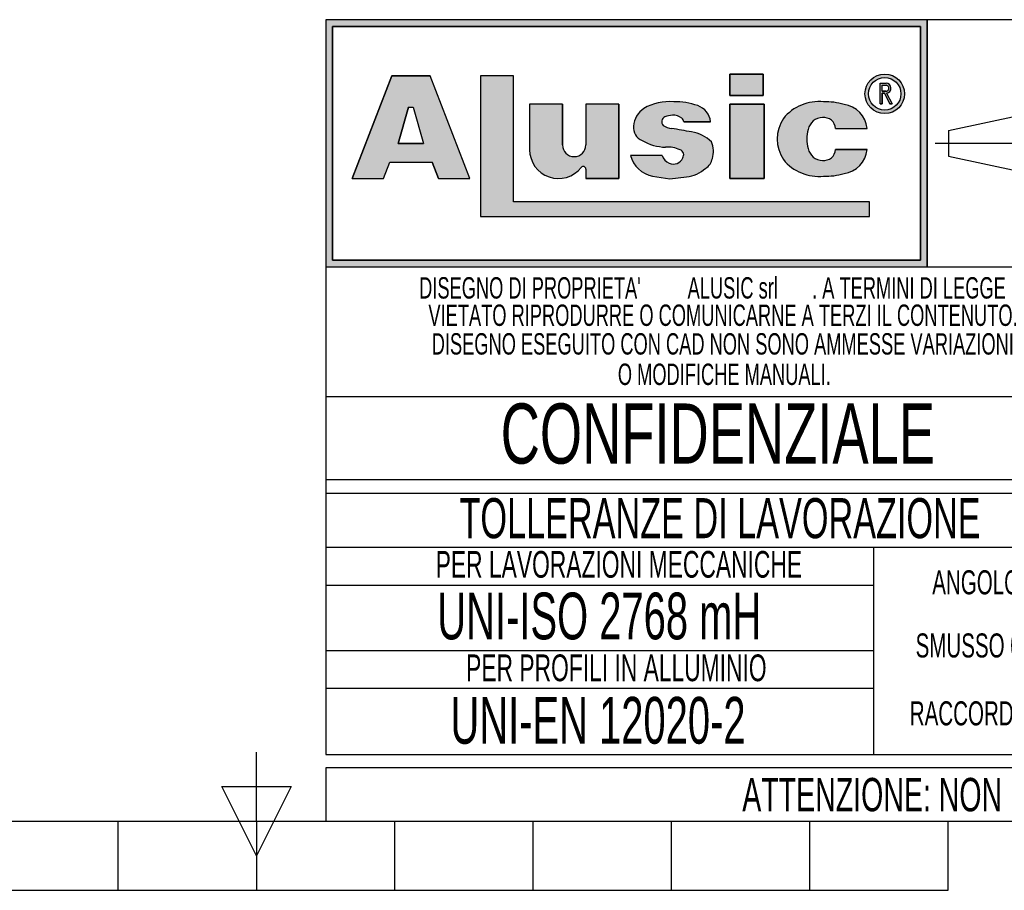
# Model space of a CAD drawing. Header units: millimetres. Extents: x 0 to 420, y 0 to 297.
# Tile 3 of 10: x 192 to 266, y 0 to 65. Entities that reach past the tile are written whole.
import ezdxf
from ezdxf.enums import TextEntityAlignment as Align

# ---------------------------------------------------------------- set-up
doc = ezdxf.new("R2010")
doc.units = ezdxf.units.MM
doc.linetypes.add('CENTERX2', pattern=[20.319999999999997, 12.7, -2.54, 2.54, -2.54])
doc.layers.add('CARTIGLIO', color=140, linetype='Continuous')
doc.styles.add('SLDTEXTSTYLE0', font='TXT', dxfattribs={"width": 0.6382978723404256})
doc.styles.add('SLDTEXTSTYLE1', font='TXT', dxfattribs={"width": 0.675})

# ---------------------------------------------------------------- blocks, each defined once
blk = doc.blocks.new('SW_NOTE_0_1')
at = {"layer": 'CARTIGLIO', "color": 0, "insert": (85.40558510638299, 3.222669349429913), "char_height": 2.5, "attachment_point": 2, "style": 'SLDTEXTSTYLE0'}
blk.add_mtext("ATTENZIONE: NON INTERPRETARE IL DISEGNO. IN CASO DI QUOTE MANCANTI O POCO CHIARE CONSULTARE L'UFFICIO TECNICO", dxfattribs=at)
blk = doc.blocks.new('SW_NOTE_0_14')
at = {"layer": 'CARTIGLIO', "color": 0, "insert": (6.67819148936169, 2.320321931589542), "char_height": 1.8, "attachment_point": 2, "style": 'SLDTEXTSTYLE0'}
blk.add_mtext("ANGOLO ±10'", dxfattribs=at)
blk = doc.blocks.new('SW_NOTE_0_15')
at = {"layer": 'CARTIGLIO', "color": 0, "insert": (23.93617021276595, 3.867203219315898), "char_height": 3, "attachment_point": 2, "style": 'SLDTEXTSTYLE0'}
blk.add_mtext('TOLLERANZE DI LAVORAZIONE', dxfattribs=at)
blk = doc.blocks.new('SW_NOTE_0_16')
at = {"layer": 'CARTIGLIO', "color": 0, "insert": (21.07265624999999, 5.800804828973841), "char_height": 4.500000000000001, "attachment_point": 2, "style": 'SLDTEXTSTYLE1'}
blk.add_mtext('CONFIDENZIALE', dxfattribs=at)
blk = doc.blocks.new('SW_NOTE_0_17')
at = {"layer": 'CARTIGLIO', "color": 0, "insert": (28.04255319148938, 2.062508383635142), "char_height": 1.6, "attachment_point": 2, "style": 'SLDTEXTSTYLE0'}
blk.add_mtext('DISEGNO ESEGUITO CON CAD NON SONO AMMESSE VARIAZIONI', dxfattribs=at)
blk = doc.blocks.new('SW_NOTE_0_18')
at = {"layer": 'CARTIGLIO', "color": 0, "insert": (27.3404255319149, 2.062508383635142), "char_height": 1.6, "attachment_point": 2, "style": 'SLDTEXTSTYLE0'}
blk.add_mtext('VIETATO RIPRODURRE O COMUNICARNE A TERZI IL CONTENUTO.', dxfattribs=at)
blk = doc.blocks.new('SW_NOTE_0_19')
at = {"layer": 'CARTIGLIO', "color": 0, "insert": (7.587765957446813, 2.320321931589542), "char_height": 1.8, "attachment_point": 2, "style": 'SLDTEXTSTYLE0'}
blk.add_mtext('SMUSSO 0.5x45°', dxfattribs=at)
blk = doc.blocks.new('SW_NOTE_0_20')
at = {"layer": 'CARTIGLIO', "color": 0, "insert": (10.40425531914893, 2.062508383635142), "char_height": 1.6, "attachment_point": 2, "style": 'SLDTEXTSTYLE0'}
blk.add_mtext('O MODIFICHE MANUALI.', dxfattribs=at)
blk = doc.blocks.new('SW_NOTE_0_21')
at = {"layer": 'CARTIGLIO', "color": 0, "char_height": 1.6, "attachment_point": 2, "style": 'SLDTEXTSTYLE0'}
for s, insert in [("DISEGNO DI PROPRIETA'", (10.27659574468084, 2.062508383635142)), ('ALUSIC srl', (25.45120500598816, 2.062508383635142)), (". A TERMINI DI LEGGE E'", (39.41078027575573, 2.062508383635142))]:
    blk.add_mtext(s, dxfattribs=dict(at, insert=insert))
blk = doc.blocks.new('SW_NOTE_0_22')
at = {"layer": 'CARTIGLIO', "color": 0, "insert": (8.569148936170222, 2.320321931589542), "char_height": 1.8, "attachment_point": 2, "style": 'SLDTEXTSTYLE0'}
blk.add_mtext('RACCORDO R 0.5', dxfattribs=at)
blk = doc.blocks.new('SW_NOTE_0_23')
at = {"layer": 'CARTIGLIO', "color": 0, "insert": (18.30319148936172, 2.578135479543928), "char_height": 2, "attachment_point": 2, "style": 'SLDTEXTSTYLE0'}
blk.add_mtext('PER LAVORAZIONI MECCANICHE', dxfattribs=at)
blk = doc.blocks.new('SW_NOTE_0_24')
at = {"layer": 'CARTIGLIO', "color": 0, "insert": (15.68484042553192, 4.511737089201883), "char_height": 3.5, "attachment_point": 2, "style": 'SLDTEXTSTYLE0'}
blk.add_mtext('UNI-ISO 2768 mH', dxfattribs=at)
blk = doc.blocks.new('SW_NOTE_0_25')
at = {"layer": 'CARTIGLIO', "color": 0, "insert": (13.85638297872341, 2.578135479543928), "char_height": 2, "attachment_point": 2, "style": 'SLDTEXTSTYLE0'}
blk.add_mtext('PER PROFILI IN ALLUMINIO', dxfattribs=at)
blk = doc.blocks.new('SW_NOTE_0_26')
at = {"layer": 'CARTIGLIO', "color": 0, "insert": (14.05585106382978, 4.511737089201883), "char_height": 3.5, "attachment_point": 2, "style": 'SLDTEXTSTYLE0'}
blk.add_mtext('UNI-EN 12020-2', dxfattribs=at)
blk = doc.blocks.new('Cartiglio ALUSIC')
at = {"layer": 'CARTIGLIO'}
h = blk.add_hatch(color=256, dxfattribs=at)
h.paths.add_polyline_path([(113.971100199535, 149.9990413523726), (113.971100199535, 131.4990413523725), (158.971100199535, 131.4990413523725), (158.971100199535, 149.9990413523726)], flags=0)
h.paths.add_polyline_path([(114.471100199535, 131.9990413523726), (114.471100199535, 149.4990413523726), (158.471100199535, 149.4990413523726), (158.471100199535, 131.9990413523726)], flags=0)
for points in [[(144.2116339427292, 145.9308884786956), (144.2116339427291, 144.3245774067), (146.6985305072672, 144.3245774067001), (146.6985305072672, 145.9308884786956)], [(128.0219401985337, 145.7956943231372), (125.5527056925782, 145.7956943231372), (125.5527056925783, 135.2696801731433), (154.6424359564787, 135.2696801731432), (154.6424359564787, 136.3597302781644), (128.0219401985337, 136.3597302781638)], [(146.7838932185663, 143.6808359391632), (144.2116339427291, 143.6808359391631), (144.2116339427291, 138.1064632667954), (146.7838932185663, 138.1064632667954)]]:
    blk.add_hatch(color=256, dxfattribs=at).paths.add_polyline_path(points, flags=0)
h = blk.add_hatch(color=256, dxfattribs=at)
edge = h.paths.add_edge_path(flags=0)
edge.add_arc((155.7921827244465, 144.4510199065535), 1.479868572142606, 0, 360)
edge = h.paths.add_edge_path(flags=0)
edge.add_arc((155.7921827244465, 144.4510199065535), 1.214864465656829, 0, 360)
h = blk.add_hatch(color=256, dxfattribs=at)
h.paths.add_polyline_path([(118.292263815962, 138.1064632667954), (118.7611454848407, 139.3206628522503), (121.9303757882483, 139.3206628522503), (122.3992574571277, 138.1064632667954), (124.7510688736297, 138.1064632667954), (121.7833115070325, 145.7916640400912), (118.9082097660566, 145.7916640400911), (115.9404523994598, 138.1064632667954)], flags=0)
h.paths.add_polyline_path([(119.3961687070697, 140.7216809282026), (120.1708764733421, 143.4547391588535), (120.5206447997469, 143.4547391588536), (121.2953525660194, 140.721680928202)], flags=0)
h = blk.add_hatch(color=256, dxfattribs=at)
edge = h.paths.add_edge_path(flags=0)
edge.add_arc((155.8903200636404, 144.8676091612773), 0.3723980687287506, 277.1406326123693, 450.0000000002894)
edge.add_line((155.8903200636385, 145.240007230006), (155.450204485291, 145.240007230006))
edge.add_line((155.450204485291, 145.240007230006), (155.450204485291, 143.6880606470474))
edge.add_line((155.450204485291, 143.6880606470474), (155.605611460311, 143.6880606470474))
edge.add_line((155.605611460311, 143.6880606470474), (155.605611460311, 144.4952110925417))
edge.add_line((155.605611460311, 144.4952110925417), (155.764003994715, 144.4952110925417))
edge.add_line((155.764003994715, 144.4952110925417), (156.171212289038, 143.6880606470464))
edge.add_line((156.171212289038, 143.6880606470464), (156.3452765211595, 143.6880606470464))
edge.add_line((156.3452765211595, 143.6880606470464), (155.9366110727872, 144.4980993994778))
edge = h.paths.add_edge_path(flags=0)
edge.add_line((155.6056114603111, 145.0846002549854), (155.8903200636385, 145.0846002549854))
edge.add_arc((155.8903200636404, 144.8676091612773), 0.2169910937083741, -90.00000000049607, 90.00000000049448, ccw=False)
edge.add_line((155.8903200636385, 144.6506180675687), (155.6056114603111, 144.6506180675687))
edge.add_line((155.6056114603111, 144.6506180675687), (155.6056114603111, 145.0846002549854))
h = blk.add_hatch(color=256, dxfattribs=at)
edge = h.paths.add_edge_path(flags=0)
edge.add_arc((132.5578484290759, 140.6186164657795), 0.8721260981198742, 180, 360, ccw=False)
edge.add_line((131.6857223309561, 140.6186164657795), (131.6857223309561, 143.6808359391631))
edge.add_line((131.6857223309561, 143.6808359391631), (129.2243885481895, 143.6808359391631))
edge.add_line((129.2243885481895, 143.6808359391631), (129.2243885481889, 140.2640777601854))
edge.add_arc((131.3820030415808, 140.2640777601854), 2.157614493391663, 180, 321.9680973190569)
edge.add_arc((133.2350345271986, 138.8146685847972), 0.1949400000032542, 3.751097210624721e-10, 141.9680973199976, ccw=False)
edge.add_line((133.4299745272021, 138.8146685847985), (133.4299745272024, 138.106463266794))
edge.add_line((133.4299745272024, 138.106463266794), (135.91068894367, 138.106463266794))
edge.add_line((135.91068894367, 138.106463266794), (135.9106889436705, 143.6808359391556))
edge.add_line((135.9106889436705, 143.6808359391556), (133.4299745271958, 143.6808359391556))
edge.add_line((133.4299745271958, 143.6808359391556), (133.4299745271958, 140.6186164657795))
h = blk.add_hatch(color=256, dxfattribs=at)
edge = h.paths.add_edge_path(flags=0)
edge.add_line((139.7219511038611, 138.0874905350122), (140.9616140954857, 138.2313935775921))
edge.add_arc((140.6251358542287, 140.9172664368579), 2.706867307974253, 277.1406456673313, 311.0032214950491)
edge.add_arc((141.7459062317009, 139.8536948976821), 1.178212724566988, 303.7868133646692, 347.8980612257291)
edge.add_arc((141.0550130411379, 140.1458147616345), 1.920162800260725, 343.6935231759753, 381.4193527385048)
edge.add_arc((140.9170023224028, 138.8528855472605), 2.77207698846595, 46.00269433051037, 81.25096772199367)
edge.add_arc((133.1604335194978, 99.54681763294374), 42.8338661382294, 78.993004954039, 81.01866969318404)
edge.add_arc((140.0875549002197, 143.5111497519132), 1.672976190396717, 238.77709912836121, 261.74465207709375, ccw=False)
edge.add_arc((139.511171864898, 142.3534770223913), 0.3988810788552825, 114.64010585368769, 223.1865854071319, ccw=False)
edge.add_arc((139.9292750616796, 141.471492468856), 1.374925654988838, 90.51660503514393, 115.15343256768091, ccw=False)
edge.add_arc((139.978971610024, 141.8617877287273), 0.986530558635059, 50.69488274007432, 93.60864602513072, ccw=False)
edge.add_arc((140.2656634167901, 142.2302567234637), 0.519939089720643, 14.547573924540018, 49.4198797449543, ccw=False)
edge.add_line((140.7689329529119, 142.3608569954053), (142.7634621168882, 142.3608569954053))
edge.add_arc((141.3534729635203, 142.2214802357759), 1.416861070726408, 5.645321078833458, 71.38339334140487)
edge.add_arc((140.0918708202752, 138.6413140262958), 5.212710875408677, 70.80435731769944, 90.86664277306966)
edge.add_arc((139.6876943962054, 140.01898057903), 3.848224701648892, 85.15036290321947, 119.9120405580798)
edge.add_arc((138.7589405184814, 141.8826763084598), 1.774008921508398, 123.9309471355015, 174.9914571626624)
edge.add_arc((138.007121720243, 141.9227892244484), 1.021881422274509, 173.5516105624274, 249.3813116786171)
edge.add_arc((139.4480837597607, 143.8857829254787), 3.430150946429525, 238.3320469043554, 269.1908231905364)
edge.add_arc((139.5671105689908, 138.3083973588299), 2.154096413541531, 64.99796384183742, 94.45891481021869, ccw=False)
edge.add_arc((140.3551381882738, 139.8813550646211), 0.398545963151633, -35.586121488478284, 72.11412463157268, ccw=False)
edge.add_arc((139.9862171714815, 139.9393420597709), 0.7512299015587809, 245.201083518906, 337.29941344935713, ccw=False)
edge.add_arc((139.934335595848, 140.0154535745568), 0.8024620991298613, 192.5591591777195, 250.8523518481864, ccw=False)
edge.add_line((139.1510748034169, 139.8409601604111), (136.768183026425, 139.8409601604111))
edge.add_arc((138.8654850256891, 140.4022414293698), 2.1711085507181, 194.9824340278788, 258.3364147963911)
edge.add_line((138.4265630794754, 138.2759630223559), (139.7219511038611, 138.0874905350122))
h = blk.add_hatch(color=256, dxfattribs=at)
edge = h.paths.add_edge_path(flags=0)
edge.add_arc((151.1448446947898, 140.5631500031), 1.095489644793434, 191.1589777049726, 269.9285492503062, ccw=False)
edge.add_arc((152.2932291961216, 141.066632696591), 2.335462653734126, 162.1599290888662, 197.8400709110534, ccw=False)
edge.add_arc((151.1448446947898, 141.5701153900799), 1.095489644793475, 90.07145075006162, 168.8410222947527, ccw=False)
edge.add_arc((151.2517282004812, 141.8150308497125), 0.8574339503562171, 2.566657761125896, 97.25285314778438, ccw=False)
edge.add_line((152.108301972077, 141.8534281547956), (154.4848142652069, 141.8534281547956))
edge.add_arc((152.4212904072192, 141.6061501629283), 2.078287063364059, 6.833333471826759, 81.00039250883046)
edge.add_arc((151.336234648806, 138.6914263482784), 5.163706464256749, 74.1517675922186, 91.31975036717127)
edge.add_arc((150.8738064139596, 140.4366829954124), 3.434301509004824, 84.25969198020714, 140.8312604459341)
edge.add_arc((150.5707293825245, 141.0666326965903), 2.817144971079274, 146.8823062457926, 213.1176937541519)
edge.add_arc((150.87380641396, 141.6965823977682), 3.434301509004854, 219.1687395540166, 275.7403080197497)
edge.add_arc((151.3362346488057, 143.4418390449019), 5.163706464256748, 268.6802496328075, 285.8482324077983)
edge.add_arc((152.4212904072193, 140.5271152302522), 2.078287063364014, 278.9996074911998, 353.1666665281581)
edge.add_line((154.4848142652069, 140.2798372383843), (152.1083019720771, 140.2798372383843))
edge.add_arc((151.2517282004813, 140.3182345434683), 0.8574339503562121, 262.7471468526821, 357.4333422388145, ccw=False)
for p, q in [((113.971100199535, 149.9990413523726), (113.971100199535, 131.4990413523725)), ((113.971100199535, 149.9990413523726), (113.971100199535, 94.99904135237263)), ((173.971100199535, 149.9990413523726), (113.971100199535, 149.9990413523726)), ((158.971100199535, 149.9990413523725), (113.971100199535, 149.9990413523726)), ((113.971100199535, 149.9990413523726), (113.971100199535, 131.4990413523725)), ((113.971100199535, 149.9990413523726), (113.971100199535, 115.5498549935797)), ((158.971100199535, 131.4990413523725), (158.971100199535, 149.9990413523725)), ((158.971100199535, 149.9990413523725), (158.971100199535, 131.4990413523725)), ((114.471100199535, 131.9990413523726), (114.471100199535, 149.4990413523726)), ((114.471100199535, 149.4990413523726), (114.471100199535, 131.9990413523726)), ((114.471100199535, 149.4990413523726), (158.471100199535, 149.4990413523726)), ((158.471100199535, 149.4990413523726), (114.471100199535, 149.4990413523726)), ((158.471100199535, 149.4990413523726), (158.471100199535, 131.9990413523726)), ((158.471100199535, 131.9990413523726), (158.471100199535, 149.4990413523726)), ((146.6985305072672, 145.9308884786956), (144.2116339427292, 145.9308884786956)), ((144.2116339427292, 145.9308884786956), (144.2116339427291, 144.3245774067)), ((144.2116339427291, 144.3245774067), (144.2116339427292, 145.9308884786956)), ((144.2116339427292, 145.9308884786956), (146.6985305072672, 145.9308884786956)), ((146.6985305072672, 145.9308884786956), (146.6985305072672, 144.3245774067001)), ((146.6985305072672, 144.3245774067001), (146.6985305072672, 145.9308884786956)), ((118.9082097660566, 145.7916640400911), (115.9404523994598, 138.1064632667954)), ((115.9404523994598, 138.1064632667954), (118.9082097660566, 145.7916640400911)), ((121.7833115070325, 145.7916640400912), (118.9082097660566, 145.7916640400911)), ((118.9082097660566, 145.7916640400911), (121.7833115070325, 145.7916640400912)), ((124.7510688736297, 138.1064632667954), (121.7833115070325, 145.7916640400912)), ((124.7510688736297, 138.1064632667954), (121.7833115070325, 145.7916640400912)), ((128.0219401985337, 145.7956943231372), (125.5527056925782, 145.7956943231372)), ((125.5527056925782, 145.7956943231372), (125.5527056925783, 135.2696801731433)), ((128.0219401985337, 145.7956943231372), (125.5527056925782, 145.7956943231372)), ((125.5527056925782, 145.7956943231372), (125.5527056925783, 135.2696801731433)), ((128.0219401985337, 136.3597302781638), (128.0219401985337, 145.7956943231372)), ((128.0219401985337, 136.3597302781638), (128.0219401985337, 145.7956943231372)), ((155.450204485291, 143.6880606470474), (155.450204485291, 145.240007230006)), ((155.450204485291, 143.6880606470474), (155.450204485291, 145.240007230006)), ((155.450204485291, 145.240007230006), (155.8903200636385, 145.240007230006)), ((155.450204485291, 145.240007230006), (155.8903200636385, 145.240007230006)), ((155.6056114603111, 145.0846002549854), (155.8903200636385, 145.0846002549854)), ((155.6056114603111, 144.6506180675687), (155.6056114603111, 145.0846002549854)), ((155.6056114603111, 144.6506180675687), (155.6056114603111, 145.0846002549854)), ((155.6056114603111, 145.0846002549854), (155.8903200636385, 145.0846002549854)), ((155.6056114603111, 144.6506180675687), (155.8903200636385, 144.6506180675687)), ((155.8903200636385, 144.6506180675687), (155.6056114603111, 144.6506180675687)), ((155.605611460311, 144.4952110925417), (155.605611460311, 143.6880606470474)), ((155.605611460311, 143.6880606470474), (155.605611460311, 144.4952110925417)), ((155.764003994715, 144.4952110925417), (155.605611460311, 144.4952110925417)), ((155.605611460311, 144.4952110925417), (155.764003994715, 144.4952110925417)), ((156.171212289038, 143.6880606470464), (155.764003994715, 144.4952110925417)), ((155.764003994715, 144.4952110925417), (156.171212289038, 143.6880606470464)), ((155.9366110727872, 144.4980993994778), (156.3452765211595, 143.6880606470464)), ((155.9366110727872, 144.4980993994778), (156.3452765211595, 143.6880606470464)), ((129.2243885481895, 143.6808359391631), (129.2243885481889, 140.2640777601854)), ((131.6857223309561, 143.6808359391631), (129.2243885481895, 143.6808359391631)), ((131.6857223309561, 143.6808359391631), (129.2243885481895, 143.6808359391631)), ((129.2243885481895, 143.6808359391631), (129.2243885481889, 140.2640777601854)), ((131.6857223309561, 140.6186164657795), (131.6857223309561, 143.6808359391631)), ((131.6857223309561, 143.6808359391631), (131.6857223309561, 140.6186164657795)), ((135.9106889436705, 143.6808359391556), (133.4299745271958, 143.6808359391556)), ((133.4299745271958, 143.6808359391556), (133.4299745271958, 140.6186164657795)), ((133.4299745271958, 143.6808359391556), (133.4299745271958, 140.6186164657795)), ((135.9106889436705, 143.6808359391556), (133.4299745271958, 143.6808359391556)), ((135.9106889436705, 143.6808359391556), (135.91068894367, 138.106463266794)), ((135.91068894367, 138.106463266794), (135.9106889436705, 143.6808359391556)), ((144.2116339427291, 144.3245774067), (146.6985305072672, 144.3245774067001)), ((146.6985305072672, 144.3245774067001), (144.2116339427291, 144.3245774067)), ((146.7838932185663, 143.6808359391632), (144.2116339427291, 143.6808359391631)), ((144.2116339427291, 143.6808359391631), (144.2116339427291, 138.1064632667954)), ((144.2116339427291, 143.6808359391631), (146.7838932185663, 143.6808359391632)), ((144.2116339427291, 138.1064632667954), (144.2116339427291, 143.6808359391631)), ((146.7838932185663, 138.1064632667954), (146.7838932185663, 143.6808359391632)), ((146.7838932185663, 143.6808359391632), (146.7838932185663, 138.1064632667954)), ((155.450204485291, 143.6880606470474), (155.605611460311, 143.6880606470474)), ((155.605611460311, 143.6880606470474), (155.450204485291, 143.6880606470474)), ((156.171212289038, 143.6880606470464), (156.3452765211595, 143.6880606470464)), ((156.3452765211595, 143.6880606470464), (156.171212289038, 143.6880606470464)), ((119.3961687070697, 140.7216809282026), (120.1708764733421, 143.4547391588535)), ((120.1708764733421, 143.4547391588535), (119.3961687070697, 140.7216809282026)), ((120.1708764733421, 143.4547391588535), (120.5206447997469, 143.4547391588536)), ((120.1708764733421, 143.4547391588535), (120.5206447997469, 143.4547391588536)), ((120.5206447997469, 143.4547391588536), (121.2953525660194, 140.721680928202)), ((120.5206447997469, 143.4547391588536), (121.2953525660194, 140.721680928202)), ((140.7689329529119, 142.3608569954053), (142.7634621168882, 142.3608569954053)), ((142.7634621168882, 142.3608569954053), (140.7689329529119, 142.3608569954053)), ((160.5624374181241, 141.7060810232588), (166.0550106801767, 142.8872795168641)), ((152.108301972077, 141.8534281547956), (154.4848142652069, 141.8534281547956)), ((152.108301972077, 141.8534281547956), (154.4848142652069, 141.8534281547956)), ((160.5624374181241, 141.7060810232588), (160.5624374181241, 139.7920016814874)), ((121.2953525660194, 140.721680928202), (119.3961687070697, 140.7216809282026)), ((119.3961687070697, 140.7216809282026), (121.2953525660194, 140.721680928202)), ((154.4848142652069, 140.2798372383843), (152.1083019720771, 140.2798372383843)), ((152.1083019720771, 140.2798372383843), (154.4848142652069, 140.2798372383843)), ((118.292263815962, 138.1064632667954), (118.7611454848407, 139.3206628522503)), ((118.292263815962, 138.1064632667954), (118.7611454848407, 139.3206628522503)), ((118.7611454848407, 139.3206628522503), (121.9303757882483, 139.3206628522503)), ((118.7611454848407, 139.3206628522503), (121.9303757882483, 139.3206628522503)), ((122.3992574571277, 138.1064632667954), (121.9303757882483, 139.3206628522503)), ((121.9303757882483, 139.3206628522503), (122.3992574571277, 138.1064632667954)), ((139.1510748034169, 139.8409601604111), (136.768183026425, 139.8409601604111)), ((139.1510748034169, 139.8409601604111), (136.768183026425, 139.8409601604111)), ((160.5624374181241, 139.7920016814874), (166.0550106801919, 138.6108031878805)), ((133.4299745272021, 138.8146685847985), (133.4299745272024, 138.106463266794)), ((133.4299745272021, 138.8146685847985), (133.4299745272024, 138.106463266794)), ((115.9404523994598, 138.1064632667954), (118.292263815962, 138.1064632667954)), ((115.9404523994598, 138.1064632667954), (118.292263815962, 138.1064632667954)), ((122.3992574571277, 138.1064632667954), (124.7510688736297, 138.1064632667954)), ((122.3992574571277, 138.1064632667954), (124.7510688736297, 138.1064632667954)), ((133.4299745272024, 138.106463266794), (135.91068894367, 138.106463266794)), ((135.91068894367, 138.106463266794), (133.4299745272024, 138.106463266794)), ((138.4265630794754, 138.2759630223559), (139.7219511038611, 138.0874905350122)), ((138.4265630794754, 138.2759630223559), (139.7219511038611, 138.0874905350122)), ((139.7219511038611, 138.0874905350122), (140.9616140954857, 138.2313935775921)), ((139.7219511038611, 138.0874905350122), (140.9616140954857, 138.2313935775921)), ((144.2116339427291, 138.1064632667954), (146.7838932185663, 138.1064632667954)), ((146.7838932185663, 138.1064632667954), (144.2116339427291, 138.1064632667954)), ((154.6424359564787, 136.3597302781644), (128.0219401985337, 136.3597302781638)), ((154.6424359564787, 136.3597302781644), (128.0219401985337, 136.3597302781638)), ((154.6424359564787, 135.2696801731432), (154.6424359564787, 136.3597302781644)), ((154.6424359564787, 135.2696801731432), (154.6424359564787, 136.3597302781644)), ((125.5527056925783, 135.2696801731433), (154.6424359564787, 135.2696801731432)), ((125.5527056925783, 135.2696801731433), (154.6424359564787, 135.2696801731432)), ((158.471100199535, 131.9990413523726), (114.471100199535, 131.9990413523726)), ((114.471100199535, 131.9990413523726), (158.471100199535, 131.9990413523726)), ((113.971100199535, 131.4990413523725), (158.971100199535, 131.4990413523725)), ((113.971100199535, 131.4990413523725), (173.971100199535, 131.4990413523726)), ((173.971100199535, 121.7636603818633), (113.971100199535, 121.7636603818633)), ((173.971100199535, 115.5498549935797), (113.971100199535, 115.5498549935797)), ((113.971100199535, 114.5498549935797), (173.971100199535, 114.5498549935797)), ((113.971100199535, 114.5498549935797), (113.971100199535, 94.99904135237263)), ((173.9571410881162, 110.4900006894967), (113.9571410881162, 110.4900006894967)), ((154.9806365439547, 94.99904135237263), (154.9806365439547, 110.4900006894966)), ((113.971100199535, 107.6716313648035), (154.9806365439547, 107.6716313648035)), ((154.9806365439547, 102.7445210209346), (113.971100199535, 102.7445210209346)), ((113.9850593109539, 99.96496483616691), (154.9945956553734, 99.96496483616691)), ((113.971100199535, 94.99904135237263), (173.971100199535, 94.99904135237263)), ((313.621100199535, 93.99904135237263), (113.971100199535, 93.99904135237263)), ((113.971100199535, 93.99904135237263), (113.971100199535, 89.99904135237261)), ((113.971100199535, 89.99904135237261), (313.621100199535, 89.99904135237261))]:
    blk.add_line(p, q, dxfattribs=at)
at = {"layer": 'CARTIGLIO', "linetype": 'CENTERX2'}
blk.add_line((159.5584198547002, 140.749041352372), (173.3837805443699, 140.749041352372), dxfattribs=at)
at = {"layer": 'CARTIGLIO', "linetype": 'Continuous'}
blk.add_line((113.9695322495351, 89.99904135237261), (313.621100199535, 89.99904135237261), dxfattribs=at)
at = {"layer": 'CARTIGLIO'}
for radius in [1.479868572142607, 1.479868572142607, 1.214864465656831, 1.214864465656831]:
    blk.add_circle((155.7921827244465, 144.4510199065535), radius, dxfattribs=at)
for centre, radius, start, end in [((155.8903200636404, 144.8676091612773), 0.3723980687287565, 277.1406326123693, 90.00000000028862), ((155.8903200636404, 144.8676091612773), 0.3723980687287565, 277.1406326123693, 90.00000000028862), ((155.8903200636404, 144.8676091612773), 0.2169910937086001, 269.9999999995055, 90.00000000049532), ((155.8903200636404, 144.8676091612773), 0.2169910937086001, 269.9999999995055, 90.00000000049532), ((139.6876943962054, 140.01898057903), 3.848224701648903, 85.15036290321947, 119.9120405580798), ((139.6876943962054, 140.01898057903), 3.848224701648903, 85.15036290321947, 119.9120405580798), ((140.0918708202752, 138.6413140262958), 5.212710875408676, 70.80435731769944, 90.86664277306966), ((140.0918708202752, 138.6413140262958), 5.212710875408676, 70.80435731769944, 90.86664277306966), ((150.8738064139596, 140.4366829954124), 3.434301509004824, 84.25969198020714, 140.8312604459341), ((150.8738064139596, 140.4366829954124), 3.434301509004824, 84.25969198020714, 140.8312604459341), ((151.336234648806, 138.6914263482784), 5.163706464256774, 74.1517675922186, 91.31975036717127), ((151.336234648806, 138.6914263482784), 5.163706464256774, 74.1517675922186, 91.31975036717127), ((152.4212904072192, 141.6061501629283), 2.078287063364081, 6.833333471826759, 81.00039250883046), ((152.4212904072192, 141.6061501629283), 2.078287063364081, 6.833333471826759, 81.00039250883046), ((138.7589405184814, 141.8826763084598), 1.774008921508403, 123.9309471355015, 174.9914571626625), ((138.7589405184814, 141.8826763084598), 1.774008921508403, 123.9309471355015, 174.9914571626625), ((141.3534729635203, 142.2214802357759), 1.416861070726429, 5.645321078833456, 71.38339334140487), ((141.3534729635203, 142.2214802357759), 1.416861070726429, 5.645321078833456, 71.38339334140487), ((139.511171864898, 142.3534770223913), 0.3988810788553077, 114.6401058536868, 223.1865854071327), ((139.511171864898, 142.3534770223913), 0.3988810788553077, 114.6401058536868, 223.1865854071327), ((139.9292750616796, 141.471492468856), 1.374925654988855, 90.51660503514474, 115.1534325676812), ((139.9292750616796, 141.471492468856), 1.374925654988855, 90.51660503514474, 115.1534325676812), ((139.978971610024, 141.8617877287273), 0.9865305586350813, 50.69488274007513, 93.60864602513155), ((139.978971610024, 141.8617877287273), 0.9865305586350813, 50.69488274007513, 93.60864602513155), ((140.2656634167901, 142.2302567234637), 0.5199390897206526, 14.5475739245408, 49.41987974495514), ((140.2656634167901, 142.2302567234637), 0.5199390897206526, 14.5475739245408, 49.41987974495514), ((150.5707293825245, 141.0666326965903), 2.81714497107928, 146.8823062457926, 213.1176937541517), ((150.5707293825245, 141.0666326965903), 2.81714497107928, 146.8823062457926, 213.1176937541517), ((151.1448446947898, 141.5701153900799), 1.095489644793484, 90.07145075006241, 168.8410222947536), ((151.1448446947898, 141.5701153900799), 1.095489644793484, 90.07145075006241, 168.8410222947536), ((151.2517282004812, 141.8150308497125), 0.8574339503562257, 2.566657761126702, 97.25285314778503), ((151.2517282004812, 141.8150308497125), 0.8574339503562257, 2.566657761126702, 97.25285314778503), ((138.007121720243, 141.9227892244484), 1.021881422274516, 173.5516105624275, 249.381311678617), ((138.007121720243, 141.9227892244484), 1.021881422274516, 173.5516105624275, 249.381311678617), ((140.0875549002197, 143.5111497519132), 1.672976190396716, 238.777099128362, 261.7446520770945), ((140.0875549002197, 143.5111497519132), 1.672976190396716, 238.777099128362, 261.7446520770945), ((133.1604335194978, 99.54681763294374), 42.83386613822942, 78.993004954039, 81.01866969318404), ((133.1604335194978, 99.54681763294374), 42.83386613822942, 78.993004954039, 81.01866969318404), ((140.9170023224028, 138.8528855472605), 2.77207698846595, 46.00269433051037, 81.25096772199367), ((140.9170023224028, 138.8528855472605), 2.77207698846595, 46.00269433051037, 81.25096772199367), ((152.2932291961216, 141.066632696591), 2.335462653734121, 162.159929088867, 197.8400709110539), ((152.2932291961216, 141.066632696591), 2.335462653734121, 162.159929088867, 197.8400709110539), ((139.4480837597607, 143.8857829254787), 3.430150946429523, 238.3320469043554, 269.1908231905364), ((139.4480837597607, 143.8857829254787), 3.430150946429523, 238.3320469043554, 269.1908231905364), ((141.0550130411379, 140.1458147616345), 1.920162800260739, 343.6935231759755, 21.41935273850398), ((141.0550130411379, 140.1458147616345), 1.920162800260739, 343.6935231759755, 21.41935273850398), ((131.3820030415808, 140.2640777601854), 2.157614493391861, 180, 321.9680973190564), ((131.3820030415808, 140.2640777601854), 2.157614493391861, 180, 321.9680973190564), ((132.5578484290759, 140.6186164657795), 0.8721260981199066, 180, 0), ((132.5578484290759, 140.6186164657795), 0.8721260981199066, 180, 0), ((139.5671105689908, 138.3083973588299), 2.154096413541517, 64.99796384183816, 94.45891481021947), ((139.5671105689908, 138.3083973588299), 2.154096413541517, 64.99796384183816, 94.45891481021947), ((140.3551381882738, 139.8813550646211), 0.398545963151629, 324.4138785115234, 72.11412463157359), ((140.3551381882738, 139.8813550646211), 0.398545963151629, 324.4138785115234, 72.11412463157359), ((151.1448446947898, 140.5631500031), 1.095489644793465, 191.1589777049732, 269.9285492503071), ((151.1448446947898, 140.5631500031), 1.095489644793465, 191.1589777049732, 269.9285492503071), ((151.2517282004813, 140.3182345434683), 0.8574339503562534, 262.7471468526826, 357.4333422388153), ((151.2517282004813, 140.3182345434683), 0.8574339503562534, 262.7471468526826, 357.4333422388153), ((152.4212904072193, 140.5271152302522), 2.078287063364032, 278.9996074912, 353.1666665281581), ((152.4212904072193, 140.5271152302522), 2.078287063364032, 278.9996074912, 353.1666665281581), ((138.8654850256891, 140.4022414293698), 2.171108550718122, 194.9824340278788, 258.3364147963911), ((138.8654850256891, 140.4022414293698), 2.171108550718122, 194.9824340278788, 258.3364147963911), ((139.934335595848, 140.0154535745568), 0.8024620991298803, 192.5591591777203, 250.8523518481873), ((139.934335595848, 140.0154535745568), 0.8024620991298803, 192.5591591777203, 250.8523518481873), ((139.9862171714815, 139.9393420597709), 0.7512299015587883, 245.2010835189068, 337.2994134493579), ((139.9862171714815, 139.9393420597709), 0.7512299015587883, 245.2010835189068, 337.2994134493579), ((141.7459062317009, 139.8536948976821), 1.178212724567, 303.7868133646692, 347.8980612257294), ((141.7459062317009, 139.8536948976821), 1.178212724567, 303.7868133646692, 347.8980612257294), ((150.87380641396, 141.6965823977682), 3.434301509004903, 219.1687395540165, 275.7403080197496), ((150.87380641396, 141.6965823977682), 3.434301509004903, 219.1687395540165, 275.7403080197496), ((133.2350345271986, 138.8146685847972), 0.1949400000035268, 3.759104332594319e-10, 141.9680973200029), ((133.2350345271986, 138.8146685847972), 0.1949400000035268, 3.759104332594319e-10, 141.9680973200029), ((140.6251358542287, 140.9172664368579), 2.706867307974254, 277.1406456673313, 311.0032214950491), ((140.6251358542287, 140.9172664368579), 2.706867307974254, 277.1406456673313, 311.0032214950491), ((151.3362346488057, 143.4418390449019), 5.163706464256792, 268.6802496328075, 285.8482324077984), ((151.3362346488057, 143.4418390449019), 5.163706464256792, 268.6802496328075, 285.8482324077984)]:
    blk.add_arc(centre, radius, start, end, dxfattribs=at)
at = {"layer": 'CARTIGLIO', "color": 140}
for name, p in [('SW_NOTE_0_21', (118.9711016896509, 128.6603244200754)), ('SW_NOTE_0_18', (116.3533271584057, 126.6141659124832)), ('SW_NOTE_0_17', (115.6355512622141, 124.4682551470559)), ('SW_NOTE_0_20', (133.3899886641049, 122.1920407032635)), ('SW_NOTE_0_16', (122.2362996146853, 115.4679531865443)), ('SW_NOTE_0_15', (119.5374520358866, 110.3183836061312)), ('SW_NOTE_0_23', (117.6003680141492, 107.6481432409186)), ('SW_NOTE_0_14', (157.5950277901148, 106.4612057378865)), ('SW_NOTE_0_24', (118.7522918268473, 102.6005131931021)), ('SW_NOTE_0_19', (156.6725276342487, 101.7341689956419)), ('SW_NOTE_0_25', (121.8587729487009, 99.90266357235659)), ('SW_NOTE_0_26', (120.2859705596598, 94.78943414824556)), ('SW_NOTE_0_22', (155.6312777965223, 96.6517264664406)), ('SW_NOTE_0_1', (127.6311861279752, 90.01640253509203))]:
    blk.add_blockref(name, p, dxfattribs=at)
at = {"layer": 'CARTIGLIO', "color": 140, "style": 'SLDTEXTSTYLE0', "width": 0.6382978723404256}
for tag, height, p in [('AUTOATTR1', 3.5, (223.449403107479, 133.7003798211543)), ('AUTOATTR2', 3.5, (221.9290871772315, 127.4217635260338)), ('AUTOATTR11', 3.5, (222.8622803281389, 121.4105734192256)), ('AUTOATTR8', 4, (219.2444208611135, 110.0025032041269)), ('AUTOATTR9', 4, (218.1221976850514, 100.4234402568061)), ('AUTOATTR0', 4, (249.0325362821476, 100.3118048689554))]:
    blk.add_attdef(tag, text='', height=height, dxfattribs=at).set_placement(p, align=Align.TOP_CENTER)
at = {"layer": 'CARTIGLIO', "color": 140}
for tag in ['AUTOATTR13', 'AUTOATTR12', 'AUTOATTR10', 'AUTOATTR7', 'AUTOATTR6', 'AUTOATTR5', 'AUTOATTR4', 'AUTOATTR3']:
    blk.add_attdef(tag, (0, 0), '', height=4, dxfattribs=at)

msp = doc.modelspace()

# ---------------------------------------------------------------- linework, layer by layer
at = {"layer": 'CARTIGLIO', "linetype": 'Continuous'}
for p, q in [((210.0037561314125, 5.171001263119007), (210.0037561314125, 10.34521728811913)), ((207.4166481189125, 7.758109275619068), (212.5908641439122, 7.758109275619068)), ((210.0037561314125, 2.583893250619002), (207.4166481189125, 7.758109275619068)), ((212.5908641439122, 7.758109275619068), (210.0037561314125, 2.583893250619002)), ((5.180115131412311, 5.171001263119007), (414.8273971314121, 5.171001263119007)), ((199.6553240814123, -0.003214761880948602), (199.6553240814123, 5.171001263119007)), ((210.0037561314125, 5.171001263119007), (210.0037561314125, -0.003214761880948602)), ((215.1758291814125, 5.171001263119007), (414.8273971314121, 5.171001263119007)), ((220.3521881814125, -0.003214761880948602), (220.3521881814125, 5.171001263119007)), ((230.7006202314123, -0.003214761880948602), (230.7006202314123, 5.171001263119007)), ((241.0490522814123, -0.003214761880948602), (241.0490522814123, 5.171001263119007)), ((251.3974843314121, -0.003214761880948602), (251.3974843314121, 5.171001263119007)), ((261.7459163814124, -0.003214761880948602), (261.7459163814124, 5.171001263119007)), ((158.2615958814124, -0.003214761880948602), (261.7459163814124, -0.003214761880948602))]:
    msp.add_line(p, q, dxfattribs=at)
at = {"layer": 'CARTIGLIO'}
msp.add_line((215.1773971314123, 5.171001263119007), (414.8273971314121, 5.171001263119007), dxfattribs=at)

# ---------------------------------------------------------------- block references
msp.add_blockref('Cartiglio ALUSIC', (101.206296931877, -84.82804008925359), dxfattribs=at)

doc.saveas('drawing.dxf')
